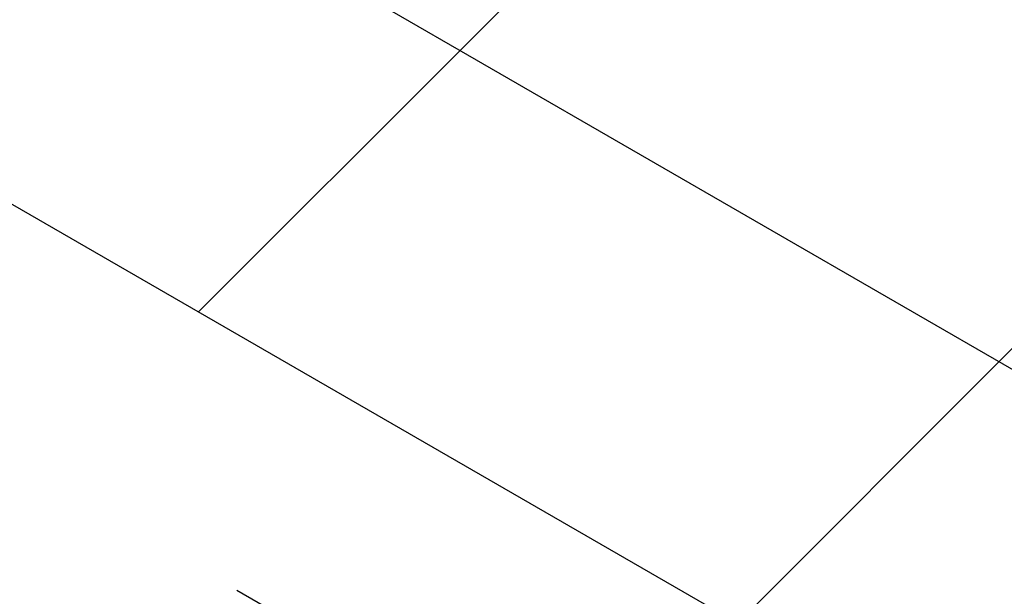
# Model space of a CAD drawing. Header units: inches. Extents: x 3.3 to 19.7, y 2 to 14.1.
# Tile 38 of 42: x 17.304 to 17.508, y 10.564 to 10.684. Entities that reach past the tile are written whole.
import ezdxf

# ---------------------------------------------------------------- set-up
doc = ezdxf.new("R2010")
doc.units = ezdxf.units.IN
doc.header["$MEASUREMENT"] = 0
doc.linetypes.add('DOT2', pattern=[0.025, 0, -0.025])

msp = doc.modelspace()

# ---------------------------------------------------------------- hatches: boundary and pattern name
at = {"ltscale": 0.5}
h = msp.add_hatch(dxfattribs=at)
h.set_pattern_fill('ANSI31', color=8)
h.paths.add_polyline_path([(17.3498, 10.14672), (17.27555, 10.18958), (16.31588, 9.63557), (16.31588, 9.54985)])
h.paths.add_polyline_path([(17.83245, 10.42535), (17.75821, 10.46821), (17.27555, 10.18958), (17.3498, 10.14672)])
h.paths.add_polyline_path([(16.29009, 9.53497), (16.29009, 9.62069), (15.67942, 9.26816), (15.75367, 9.2253)])
h.paths.add_polyline_path([(15.6794, 9.26817), (15.60516, 9.22531), (16.01349, 8.98959), (16.08773, 9.03244)])
h.paths.add_polyline_path([(15.62374, 9.21458), (15.60516, 9.22531), (15.60515, 9.13959), (16.01349, 8.90386), (16.01349, 8.98958)])
h.paths.add_polyline_path([(16.30898, 11.39055), (16.30898, 11.30483), (17.83245, 10.42535), (17.89509, 10.46151), (17.76576, 10.53617), (17.76401, 10.53949), (17.76366, 10.5439), (17.76492, 10.55005)])
h.paths.add_polyline_path([(16.30898, 11.30483), (16.30897, 11.2191), (17.48225, 10.54178), (17.52095, 10.56412), (17.5247, 10.56397), (17.52869, 10.56207), (17.53256, 10.55864), (17.53584, 10.55409), (17.53814, 10.54897), (17.53918, 10.5439), (17.53883, 10.53949), (17.53714, 10.53628), (17.53502, 10.53505), (17.51447, 10.52318), (17.68395, 10.42534), (17.75821, 10.46821)])
h.paths.add_polyline_path([(15.9269, 11.61112), (15.9269, 11.5254), (16.28998, 11.3158), (16.28996, 11.40153)])
h.paths.add_polyline_path([(15.9269, 11.5254), (15.9269, 11.43967), (16.29, 11.23005), (16.28998, 11.3158)])
h.paths.add_polyline_path([(15.9269, 11.5254), (15.85266, 11.56826), (13.77388, 10.36821), (13.84812, 10.32535)])
h.paths.add_polyline_path([(15.9269, 11.43967), (15.9269, 11.5254), (13.84812, 10.32535), (13.84812, 10.23961)])
h.paths.add_polyline_path([(13.77388, 10.19673), (13.69964, 10.23958), (13.69964, 9.75377), (13.77388, 9.71091)])
h.paths.add_polyline_path([(13.84812, 10.23959), (13.77388, 10.19673), (13.77388, 9.71143), (13.77433, 9.71117), (13.84812, 9.75426)])

# ---------------------------------------------------------------- linework, layer by layer
at = {"color": 7, "linetype": 'Continuous', "lineweight": 25}
for p, q in [((16.30898, 11.30483), (17.83245, 10.42535)), ((16.30898, 11.2191), (17.68395, 10.42534))]:
    msp.add_line(p, q, dxfattribs=at)
at = {"linetype": 'DOT2', "ltscale": 0.75}
msp.add_line((17.43545, 10.51549), (17.26892, 10.61163), dxfattribs=at)

doc.saveas('drawing.dxf')
